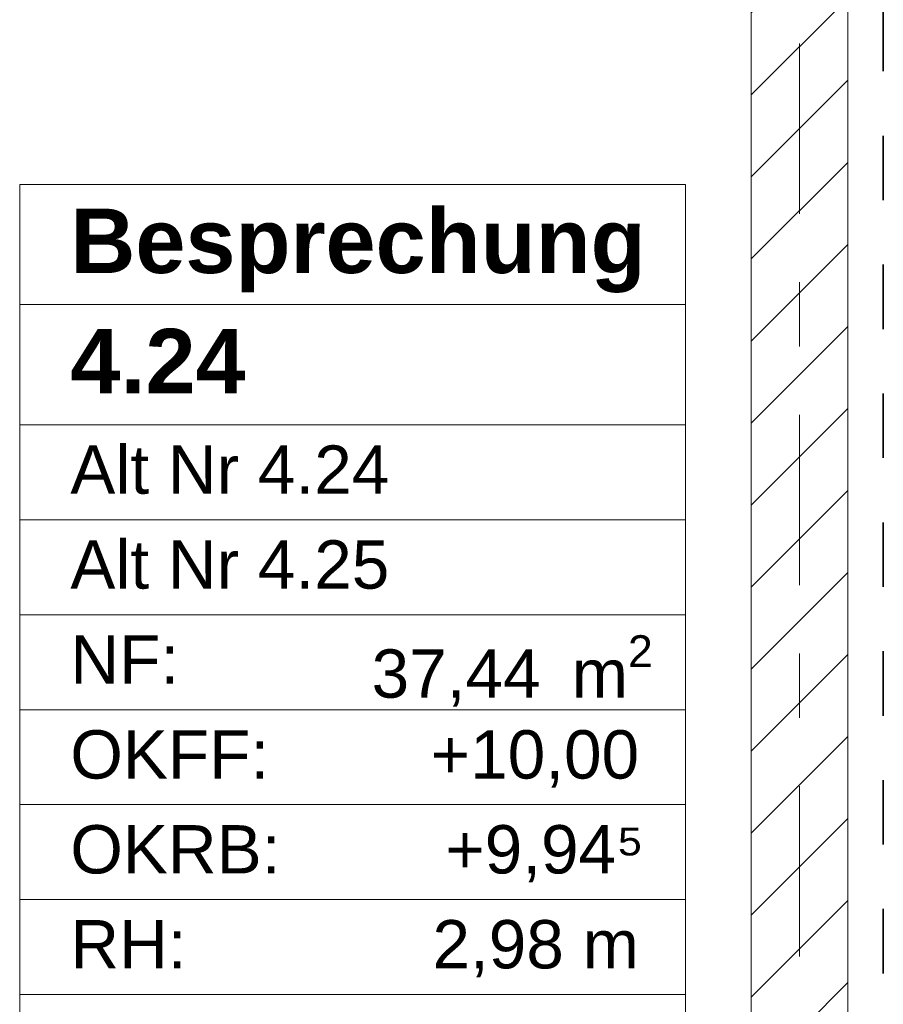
# Model space of a CAD drawing. Header units: metres. Extents: x -3.6 to 84.5, y -11 to 16.8.
# Tile 118 of 229: x 35.3 to 36.7, y 1.4 to 3. Entities that reach past the tile are written whole.
import ezdxf

# ---------------------------------------------------------------- set-up
doc = ezdxf.new("R2010")
doc.units = ezdxf.units.M
doc.header["$MEASUREMENT"] = 0
for name, pattern in [('Achse', [0.2, 0.1, -0.05, 0, -0.05]), ('Strichlinie doppelt', [0.546806, 0.264583, -0.105833, 0.070556, -0.105833]), ('Wipeout_Contour', [1, 0, -1])]:
    doc.linetypes.add(name, pattern=pattern)
for name, color, linetype in [('155 - Bemaßung_ Beschriftung.Ausbau - Deckenelemente', 7, 'Continuous'), ('401 - Zone.Raum_ Raumbegrenzung_ Whg.', 7, 'Continuous'), ('451 - Universal.Achsen Raster', 7, 'Continuous'), ('605 - Struktur.Wand Innen', 7, 'Continuous')]:
    doc.layers.add(name, color=color, linetype=linetype)
doc.styles.add('ERSTELLTER_STIL_1', font='txt')
doc.styles.add('ERSTELLTER_STIL_2', font='txt')

msp = doc.modelspace()

# ---------------------------------------------------------------- linework, layer by layer
at = {"layer": '155 - Bemaßung_ Beschriftung.Ausbau - Deckenelemente', "color": 7, "linetype": 'Achse', "lineweight": 35}
msp.add_line((36.66, 5.19), (36.66, 0.71), dxfattribs=at)
at = {"layer": '401 - Zone.Raum_ Raumbegrenzung_ Whg.', "color": 7, "linetype": 'Continuous', "lineweight": 9}
for p, q in [((36.3532, 2.7145), (35.3201, 2.7145)), ((35.3201, 2.7145), (35.3201, 0.8681)), ((35.3201, 2.7145), (36.3532, 2.7145)), ((35.3201, 2.5279), (35.3201, 2.7145)), ((36.3532, 0.8681), (36.3532, 2.7145)), ((36.3532, 2.7145), (36.3532, 2.5279)), ((36.3532, 2.5279), (35.3201, 2.5279)), ((35.3201, 2.5279), (36.3532, 2.5279)), ((35.3201, 2.3413), (35.3201, 2.5279)), ((36.3532, 2.5279), (36.3532, 2.3413)), ((36.3532, 2.3413), (35.3201, 2.3413)), ((35.3201, 2.3413), (36.3532, 2.3413)), ((35.3201, 2.1939), (35.3201, 2.3413)), ((36.3532, 2.3413), (36.3532, 2.1939)), ((36.3532, 2.1939), (35.3201, 2.1939)), ((35.3201, 2.1939), (36.3532, 2.1939)), ((35.3201, 2.0466), (35.3201, 2.1939)), ((36.3532, 2.1939), (36.3532, 2.0466)), ((36.3532, 2.0466), (35.3201, 2.0466)), ((35.3201, 2.0466), (36.3532, 2.0466)), ((35.3201, 1.8993), (35.3201, 2.0466)), ((36.3532, 2.0466), (36.3532, 1.8993)), ((36.3532, 1.8993), (35.3201, 1.8993)), ((35.3201, 1.8993), (36.3532, 1.8993)), ((35.3201, 1.752), (35.3201, 1.8993)), ((36.3532, 1.8993), (36.3532, 1.752)), ((36.3532, 1.752), (35.3201, 1.752)), ((35.3201, 1.752), (36.3532, 1.752)), ((35.3201, 1.6047), (35.3201, 1.752)), ((36.3532, 1.752), (36.3532, 1.6047)), ((36.3532, 1.6047), (35.3201, 1.6047)), ((35.3201, 1.6047), (36.3532, 1.6047)), ((35.3201, 1.4573), (35.3201, 1.6047)), ((36.3532, 1.6047), (36.3532, 1.4573)), ((36.3532, 1.4573), (35.3201, 1.4573)), ((35.3201, 1.4573), (36.3532, 1.4573)), ((35.3201, 1.31), (35.3201, 1.4573)), ((36.3532, 1.4573), (36.3532, 1.31))]:
    msp.add_line(p, q, dxfattribs=at)

# ---------------------------------------------------------------- texts
at = {"layer": '401 - Zone.Raum_ Raumbegrenzung_ Whg.', "color": 7, "lineweight": 9, "attachment_point": 1}
for s, insert, char_height, style in [('\\A1;{\\pqj;\\pt0;\\fArial|b1|i0|c0|p38;}', (36.2746, 2.6998), 0.1, 'ERSTELLTER_STIL_1'), ('\\A1;{\\pqj;\\pt0;\\fArial|b1|i0|c0|p38;Besprechung}', (35.3987, 2.6769), 0.1, 'ERSTELLTER_STIL_1'), ('\\A1;{\\pqj;\\pt0;\\fArial|b1|i0|c0|p38;}', (36.2746, 2.5131), 0.1, 'ERSTELLTER_STIL_1'), ('\\A1;{\\pql;\\pt0;\\fArial|b1|i0|c0|p38;4.24}', (35.3987, 2.4903), 0.1, 'ERSTELLTER_STIL_1'), ('\\A1;{\\pqj;\\pt0;\\fArial|b0|i0|c0|p38;}', (36.2746, 2.3265), 0.075, 'ERSTELLTER_STIL_2'), ('\\A1;{\\pqj;\\pt0;\\fArial|b0|i0|c0|p38;Alt Nr 4.24}', (35.3987, 2.3094), 0.075, 'ERSTELLTER_STIL_2'), ('\\A1;{\\pqj;\\pt0;\\fArial|b0|i0|c0|p38;}', (36.2746, 2.1792), 0.075, 'ERSTELLTER_STIL_2'), ('\\A1;{\\pqj;\\pt0;\\fArial|b0|i0|c0|p38;Alt Nr 4.25}', (35.3987, 2.1621), 0.075, 'ERSTELLTER_STIL_2'), ('\\A1;{\\pqj;\\pt0;\\fArial|b0|i0|c0|p38;NF: }', (35.3987, 2.0148), 0.075, 'ERSTELLTER_STIL_2'), ('\\A1;{\\pql;\\pt0,0.05;\\fArial|b0|i0|c0|p38;37,44\\fArial|b0|i0|c0|p38;\\A1{\\H.66x;\\S^  ;}\\fArial|b0|i0|c0|p38; m\\fArial|b0|i0|c0|p38;\\A1{\\H.66x;\\S2^  ;}}', (35.8661, 2.0148), 0.075, 'ERSTELLTER_STIL_2'), ('\\A1;{\\pqj;\\pt0;\\fArial|b0|i0|c0|p38;OKFF: }', (35.3987, 1.8674), 0.075, 'ERSTELLTER_STIL_2'), ('\\A1;{\\pqj;\\pt0;\\fArial|b0|i0|c0|p38;+10,00}', (35.9578, 1.8674), 0.075, 'ERSTELLTER_STIL_2'), ('\\A1;{\\pqj;\\pt0;\\fArial|b0|i0|c0|p38;+9,94⁵}', (35.9804, 1.7201), 0.075, 'ERSTELLTER_STIL_2'), ('\\A1;{\\pqj;\\pt0;\\fArial|b0|i0|c0|p38;OKRB: }', (35.3987, 1.7201), 0.075, 'ERSTELLTER_STIL_2'), ('\\A1;{\\pqj;\\pt0;\\fArial|b0|i0|c0|p38;2,98 m}', (35.9605, 1.5728), 0.075, 'ERSTELLTER_STIL_2'), ('\\A1;{\\pqj;\\pt0;\\fArial|b0|i0|c0|p38;RH: }', (35.3987, 1.5728), 0.075, 'ERSTELLTER_STIL_2')]:
    msp.add_mtext(s, dxfattribs=dict(at, insert=insert, char_height=char_height, style=style))

# ---------------------------------------------------------------- wipeouts: each hides what was drawn before it
at = {"color": 254, "linetype": 'Wipeout_Contour', "lineweight": 0, "ltscale": 146.845787}
msp.add_wipeout([(36.605, 5.1), (36.455, 5.1), (36.455, 0.7), (36.605, 0.7)], dxfattribs=at).dxf.layer = '605 - Struktur.Wand Innen'

# ---------------------------------------------------------------- next in the draw order: hatches: boundary and pattern name
at = {"layer": '605 - Struktur.Wand Innen', "linetype": 'Continuous', "lineweight": 0, "true_color": 0x000000}
h = msp.add_hatch(dxfattribs=at)
h.set_pattern_fill('MW_Ziegel_0001', color=18, style=0, pattern_type=2)
h.set_pattern_definition([(45, (0, 0), (-0.0636396, 0.0636396), [])])
h.paths.add_polyline_path([(36.605, 5.1), (36.455, 5.1), (36.455, 0.7), (36.605, 0.7)])

# ---------------------------------------------------------------- next in the draw order: linework, layer by layer
at = {"layer": '451 - Universal.Achsen Raster', "color": 160, "linetype": 'Strichlinie doppelt', "lineweight": 9, "true_color": 0x3232ff}
msp.add_line((36.53, -10.585), (36.53, 16.355), dxfattribs=at)
at = {"layer": '605 - Struktur.Wand Innen', "color": 7, "linetype": 'Continuous', "lineweight": 18, "flags": 128}
for points in [[(36.455, 5.1), (36.455, 0.7)], [(36.605, 0.7), (36.605, 5.1)]]:
    msp.add_lwpolyline(points, dxfattribs=at)

doc.saveas('drawing.dxf')
